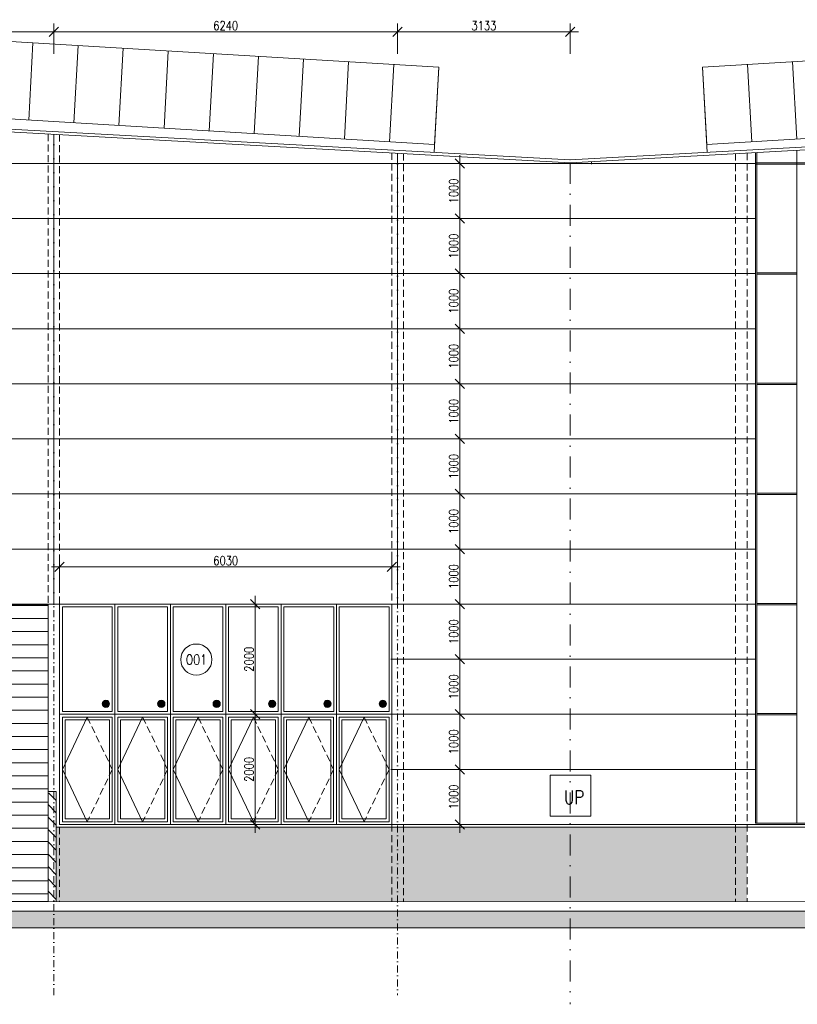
# Model space of a CAD drawing. Header units: millimetres. Extents: x -485339 to 350584, y -2181201 to -313328.
# Tile 33 of 115: x -191003 to -176887, y -974504 to -956629. Entities that reach past the tile are written whole.
import ezdxf
from ezdxf.enums import TextEntityAlignment as Align

# ---------------------------------------------------------------- set-up
doc = ezdxf.new("R2010")
doc.units = ezdxf.units.MM
doc.header["$LTSCALE"] = 10
doc.linetypes.add('DASHDOT', pattern=[25.4, 12.7, -6.35, 0, -6.35])
doc.linetypes.add('ČÁRKOVANÁ', pattern=[19.05, 12.7, -6.35])
doc.layers.get('Defpoints').update_dxf_attribs({"color": 201})
for name, color, linetype, lineweight in [('N_dveře', 10, 'Continuous', 18), ('N_kóty', 10, 'Continuous', 18), ('N_okna', 10, 'Continuous', 18), ('N_popis_fasáda', 212, 'Continuous', 18), ('N_popis_otvory', 10, 'Continuous', 18), ('N_čáry_obv.plášt', 212, 'Continuous', 18), ('N_čáry_plné', 10, 'Continuous', 18), ('N_šrary', 10, 'Continuous', 18), ('St_otvory_okna', 40, 'Continuous', 18), ('St_sloupy_opláštění_pohled', 25, 'ČÁRKOVANÁ', 18), ('St_čáry_obrys', 5, 'Continuous', 35), ('St_čáry_plné', 250, 'Continuous', 18), ('St_šrafy', 250, 'Continuous', 18)]:
    doc.layers.add(name, color=color, linetype=linetype, lineweight=lineweight)
doc.styles.get("Standard").update_dxf_attribs({"font": 'simplex.shx', "width": 0.8})
doc.dimstyles.new('stavebníM100', dxfattribs={"dimtxt": 165, "dimasz": 170, "dimexe": 150, "dimexo": 100, "dimgap": 30, "dimtad": 1, "dimdec": 0, "dimtxsty": 'Standard', "dimblk": 'OBLIQUE', "dimcen": -2.5, "dimdle": 150, "dimclrd": 256, "dimclre": 256, "dimclrt": 256, "dimadec": 4, "dimazin": 0, "dimtfac": 1, "dimtdec": 0, "dimtmove": 2, "dimatfit": 3, "dimldrblk": 'OBLIQUE', "dimfxl": 400, "dimfxlon": 1, "dimlwd": -1, "dimlwe": -1, "dimarcsym": 0})

# ---------------------------------------------------------------- blocks, each defined once
blk = doc.blocks.new('*U158')
at = {"layer": 'St_čáry_plné'}
blk.add_lwpolyline([(0, 0), (-7, 1403)], dxfattribs=at)
blk = doc.blocks.new('*U157')
at = {"layer": 'St_čáry_plné', "rotation": 176.5599197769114}
for p in [(-12221, 2274), (-11402, 2225), (-10584, 2176), (-9765, 2126), (-8947, 2077), (-8128, 2028), (-7310, 1979), (-6491, 1930), (-5673, 1880), (-4854, 1831), (-4036, 1782), (-3217, 1733), (-2399, 1684)]:
    blk.add_blockref('*U158', p, dxfattribs=at)
blk = doc.blocks.new('G$C93397BA7')
at = {"layer": 'N_okna'}
for p, q in [((1005, 0), (0, 0)), ((0, 0), (0, -2000)), ((2010, 0), (1005, 0)), ((1005, 0), (1005, -2000)), ((1005, -2000), (1005, 0)), ((3015, 0), (2010, 0)), ((2010, 0), (2010, -2000)), ((2010, -2000), (2010, 0)), ((4020, 0), (3015, 0)), ((3015, 0), (3015, -2000)), ((3015, -2000), (3015, 0)), ((5025, 0), (4020, 0)), ((4020, 0), (4020, -2000)), ((4020, -2000), (4020, 0)), ((6030, 0), (5025, 0)), ((5025, 0), (5025, -2000)), ((5025, -2000), (5025, 0)), ((6030, -2000), (6030, 0)), ((502.5, -50), (50.25, -1000)), ((954.75, -50), (50.25, -50)), ((50.25, -50), (50.25, -1950)), ((904.5, -100), (100.5, -100)), ((100.5, -100), (100.5, -1900)), ((904.5, -1900), (904.5, -100)), ((954.75, -1950), (954.75, -50)), ((1507.5, -50), (1055.25, -1000)), ((1959.75, -50), (1055.25, -50)), ((1055.25, -50), (1055.25, -1950)), ((1909.5, -100), (1105.5, -100)), ((1105.5, -100), (1105.5, -1900)), ((1909.5, -1900), (1909.5, -100)), ((1959.75, -1950), (1959.75, -50)), ((2512.5, -50), (2060.25, -1000)), ((2964.75, -50), (2060.25, -50)), ((2060.25, -50), (2060.25, -1950)), ((2914.5, -100), (2110.5, -100)), ((2110.5, -100), (2110.5, -1900)), ((2914.5, -1900), (2914.5, -100)), ((2964.75, -1950), (2964.75, -50)), ((3517.5, -50), (3065.25, -1000)), ((3969.75, -50), (3065.25, -50)), ((3065.25, -50), (3065.25, -1950)), ((3919.5, -100), (3115.5, -100)), ((3115.5, -100), (3115.5, -1900)), ((3919.5, -1900), (3919.5, -100)), ((3969.75, -1950), (3969.75, -50)), ((4522.5, -50), (4070.25, -1000)), ((4974.75, -50), (4070.25, -50)), ((4070.25, -50), (4070.25, -1950)), ((4924.5, -100), (4120.5, -100)), ((4120.5, -100), (4120.5, -1900)), ((4924.5, -1900), (4924.5, -100)), ((4974.75, -1950), (4974.75, -50)), ((5527.5, -50), (5075.25, -1000)), ((5979.75, -50), (5075.25, -50)), ((5075.25, -50), (5075.25, -1950)), ((5929.5, -100), (5125.5, -100)), ((5125.5, -100), (5125.5, -1900)), ((5929.5, -1900), (5929.5, -100)), ((5979.75, -1950), (5979.75, -50)), ((50.25, -1000), (502.5, -1950)), ((1055.25, -1000), (1507.5, -1950)), ((2060.25, -1000), (2512.5, -1950)), ((3065.25, -1000), (3517.5, -1950)), ((4070.25, -1000), (4522.5, -1950)), ((5075.25, -1000), (5527.5, -1950)), ((50.25, -1950), (954.75, -1950)), ((100.5, -1900), (904.5, -1900)), ((1055.25, -1950), (1959.75, -1950)), ((1105.5, -1900), (1909.5, -1900)), ((2060.25, -1950), (2964.75, -1950)), ((2110.5, -1900), (2914.5, -1900)), ((3065.25, -1950), (3969.75, -1950)), ((3115.5, -1900), (3919.5, -1900)), ((4070.25, -1950), (4974.75, -1950)), ((4120.5, -1900), (4924.5, -1900)), ((5075.25, -1950), (5979.75, -1950)), ((5125.5, -1900), (5929.5, -1900)), ((0, -2000), (1005, -2000)), ((1005, -2000), (2010, -2000)), ((2010, -2000), (3015, -2000)), ((3015, -2000), (4020, -2000)), ((4020, -2000), (5025, -2000)), ((5025, -2000), (6030, -2000))]:
    blk.add_line(p, q, dxfattribs=at)
at = {"layer": 'N_okna', "linetype": 'ČÁRKOVANÁ'}
for p, q in [((502.5, -50), (954.75, -1000)), ((1507.5, -50), (1959.75, -1000)), ((2512.5, -50), (2964.75, -1000)), ((3517.5, -50), (3969.75, -1000)), ((4522.5, -50), (4974.75, -1000)), ((5527.5, -50), (5979.75, -1000)), ((954.75, -1000), (502.5, -1950)), ((1959.75, -1000), (1507.5, -1950)), ((2964.75, -1000), (2512.5, -1950)), ((3969.75, -1000), (3517.5, -1950)), ((4974.75, -1000), (4522.5, -1950)), ((5979.75, -1000), (5527.5, -1950))]:
    blk.add_line(p, q, dxfattribs=at)
blk = doc.blocks.new('G$C19E18317')
at = {"layer": 'N_okna'}
h = blk.add_hatch(color=256, dxfattribs=at)
h.dxf.hatch_style = 1
edge = h.paths.add_edge_path()
edge.add_ellipse((-5189, 189), major_axis=(66.3, 0), ratio=0.995025, start_angle=0, end_angle=180)
edge.add_ellipse((-5189, 189), major_axis=(-66.3, 0), ratio=0.995025, start_angle=0, end_angle=180)
h = blk.add_hatch(color=256, dxfattribs=at)
h.dxf.hatch_style = 1
edge = h.paths.add_edge_path()
edge.add_ellipse((-4184, 189), major_axis=(66.3, 0), ratio=0.995025, start_angle=0, end_angle=180)
edge.add_ellipse((-4184, 189), major_axis=(-66.3, 0), ratio=0.995025, start_angle=0, end_angle=180)
h = blk.add_hatch(color=256, dxfattribs=at)
h.dxf.hatch_style = 1
edge = h.paths.add_edge_path()
edge.add_ellipse((-3179, 189), major_axis=(66.3, 0), ratio=0.995025, start_angle=0, end_angle=180)
edge.add_ellipse((-3179, 189), major_axis=(-66.3, 0), ratio=0.995025, start_angle=0, end_angle=180)
h = blk.add_hatch(color=256, dxfattribs=at)
h.dxf.hatch_style = 1
edge = h.paths.add_edge_path()
edge.add_ellipse((-2174, 189), major_axis=(66.3, 0), ratio=0.995025, start_angle=0, end_angle=180)
edge.add_ellipse((-2174, 189), major_axis=(-66.3, 0), ratio=0.995025, start_angle=0, end_angle=180)
h = blk.add_hatch(color=256, dxfattribs=at)
h.dxf.hatch_style = 1
edge = h.paths.add_edge_path()
edge.add_ellipse((-1169, 189), major_axis=(66.3, 0), ratio=0.995025, start_angle=0, end_angle=180)
edge.add_ellipse((-1169, 189), major_axis=(-66.3, 0), ratio=0.995025, start_angle=0, end_angle=180)
h = blk.add_hatch(color=256, dxfattribs=at)
h.dxf.hatch_style = 1
edge = h.paths.add_edge_path()
edge.add_ellipse((-164, 189), major_axis=(66.3, 0), ratio=0.995025, start_angle=0, end_angle=180)
edge.add_ellipse((-164, 189), major_axis=(-66.3, 0), ratio=0.995025, start_angle=0, end_angle=180)
for p, q in [((-5025, 2000), (-6030, 2000)), ((-6030, 2000), (-6030, 0)), ((-4020, 2000), (-5025, 2000)), ((-5025, 2000), (-5025, 0)), ((-5025, 0), (-5025, 2000)), ((-3015, 2000), (-4020, 2000)), ((-4020, 2000), (-4020, 0)), ((-4020, 0), (-4020, 2000)), ((-2010, 2000), (-3015, 2000)), ((-3015, 2000), (-3015, 0)), ((-3015, 0), (-3015, 2000)), ((-1005, 2000), (-2010, 2000)), ((-2010, 2000), (-2010, 0)), ((-2010, 0), (-2010, 2000)), ((0, 2000), (-1005, 2000)), ((-1005, 2000), (-1005, 0)), ((-1005, 0), (-1005, 2000)), ((0, 0), (0, 2000)), ((-5075, 1950), (-5980, 1950)), ((-5980, 1950), (-5980, 50)), ((-5075, 50), (-5075, 1950)), ((-4070, 1950), (-4975, 1950)), ((-4975, 1950), (-4975, 50)), ((-4070, 50), (-4070, 1950)), ((-3065, 1950), (-3970, 1950)), ((-3970, 1950), (-3970, 50)), ((-3065, 50), (-3065, 1950)), ((-2060, 1950), (-2965, 1950)), ((-2965, 1950), (-2965, 50)), ((-2060, 50), (-2060, 1950)), ((-1055, 1950), (-1960, 1950)), ((-1960, 1950), (-1960, 50)), ((-1055, 50), (-1055, 1950)), ((-50, 1950), (-955, 1950)), ((-955, 1950), (-955, 50)), ((-50, 50), (-50, 1950)), ((-6030, 0), (-5025, 0)), ((-5980, 50), (-5075, 50)), ((-5025, 0), (-4020, 0)), ((-4975, 50), (-4070, 50)), ((-4020, 0), (-3015, 0)), ((-3970, 50), (-3065, 50)), ((-3015, 0), (-2010, 0)), ((-2965, 50), (-2060, 50)), ((-2010, 0), (-1005, 0)), ((-1960, 50), (-1055, 50)), ((-1005, 0), (0, 0)), ((-955, 50), (-50, 50))]:
    blk.add_line(p, q, dxfattribs=at)
for centre in [(-5189, 189), (-4184, 189), (-3179, 189), (-2174, 189), (-1169, 189), (-164, 189)]:
    blk.add_ellipse(centre, major_axis=(66.3, 0), ratio=0.995025, dxfattribs=at)
blk = doc.blocks.new('_OBLIQUE')
at = {"color": 0, "linetype": 'ByBlock'}
blk.add_line((-0.5, -0.5), (0.5, 0.5), dxfattribs=at)
blk = doc.blocks.new('*D2181')
at = {"layer": 'Defpoints', "color": 0, "transparency": 16777216}
for p in [(-190383, -956850), (-195663, -958680), (-190383, -958680)]:
    blk.add_point(p, dxfattribs=at)
at = {"layer": 'N_popis_fasáda', "transparency": 16777216}
for p, q in [((-195663, -957250), (-195663, -956700)), ((-190383, -957250), (-190383, -956700)), ((-195813, -956850), (-190233, -956850))]:
    blk.add_line(p, q, dxfattribs=at)
at = {"layer": 'N_popis_fasáda', "linetype": 'ByBlock', "transparency": 16777216, "xscale": 170, "yscale": 170, "zscale": 170, "rotation": 180}
blk.add_blockref('_OBLIQUE', (-195663, -956850), dxfattribs=at)
at = {"layer": 'N_popis_fasáda', "linetype": 'ByBlock', "transparency": 16777216, "xscale": 170, "yscale": 170, "zscale": 170}
blk.add_blockref('_OBLIQUE', (-190383, -956850), dxfattribs=at)
at = {"layer": 'N_popis_fasáda', "transparency": 16777216, "insert": (-193023, -956737), "char_height": 165, "attachment_point": 5}
blk.add_mtext('5280', dxfattribs=at)
blk = doc.blocks.new('*D2182')
at = {"layer": 'Defpoints', "color": 0, "transparency": 16777216}
for p in [(-184143, -956850), (-190383, -958680), (-184143, -959059)]:
    blk.add_point(p, dxfattribs=at)
at = {"layer": 'N_popis_fasáda', "transparency": 16777216}
for p, q in [((-190383, -957250), (-190383, -956700)), ((-184143, -957250), (-184143, -956700)), ((-190533, -956850), (-183993, -956850))]:
    blk.add_line(p, q, dxfattribs=at)
at = {"layer": 'N_popis_fasáda', "linetype": 'ByBlock', "transparency": 16777216, "xscale": 170, "yscale": 170, "zscale": 170, "rotation": 180}
blk.add_blockref('_OBLIQUE', (-190383, -956850), dxfattribs=at)
at = {"layer": 'N_popis_fasáda', "linetype": 'ByBlock', "transparency": 16777216, "xscale": 170, "yscale": 170, "zscale": 170}
blk.add_blockref('_OBLIQUE', (-184143, -956850), dxfattribs=at)
at = {"layer": 'N_popis_fasáda', "transparency": 16777216, "insert": (-187263, -956737), "char_height": 165, "attachment_point": 5}
blk.add_mtext('6240', dxfattribs=at)
blk = doc.blocks.new('*D2183')
at = {"layer": 'Defpoints', "color": 0, "transparency": 16777216}
for p in [(-181010, -956850), (-184143, -959059), (-181010, -959176)]:
    blk.add_point(p, dxfattribs=at)
at = {"layer": 'N_popis_fasáda', "transparency": 16777216}
for p, q in [((-184143, -957250), (-184143, -956700)), ((-181010, -957250), (-181010, -956700)), ((-184293, -956850), (-180860, -956850))]:
    blk.add_line(p, q, dxfattribs=at)
at = {"layer": 'N_popis_fasáda', "linetype": 'ByBlock', "transparency": 16777216, "xscale": 170, "yscale": 170, "zscale": 170, "rotation": 180}
blk.add_blockref('_OBLIQUE', (-184143, -956850), dxfattribs=at)
at = {"layer": 'N_popis_fasáda', "linetype": 'ByBlock', "transparency": 16777216, "xscale": 170, "yscale": 170, "zscale": 170}
blk.add_blockref('_OBLIQUE', (-181010, -956850), dxfattribs=at)
at = {"layer": 'N_popis_fasáda', "transparency": 16777216, "insert": (-182577, -956737), "char_height": 165, "attachment_point": 5}
blk.add_mtext('3133', dxfattribs=at)
blk = doc.blocks.new('*D2184')
at = {"layer": 'Defpoints', "color": 0, "transparency": 16777216}
for p in [(-184038, -970239), (-183011, -970239), (-184038, -971239)]:
    blk.add_point(p, dxfattribs=at)
at = {"layer": 'N_popis_fasáda', "transparency": 16777216}
for p, q in [((-183411, -970239), (-182861, -970239)), ((-183011, -971389), (-183011, -970089)), ((-183411, -971239), (-182861, -971239))]:
    blk.add_line(p, q, dxfattribs=at)
at = {"layer": 'N_popis_fasáda', "linetype": 'ByBlock', "transparency": 16777216, "xscale": 170, "yscale": 170, "zscale": 170}
for p, rotation in [((-183011, -970239), 90), ((-183011, -971239), 270)]:
    blk.add_blockref('_OBLIQUE', p, dxfattribs=dict(at, rotation=rotation))
at = {"layer": 'N_popis_fasáda', "transparency": 16777216, "insert": (-183124, -970739), "char_height": 165, "attachment_point": 5, "rotation": 90}
blk.add_mtext('1000', dxfattribs=at)
blk = doc.blocks.new('*D2185')
at = {"layer": 'Defpoints', "color": 0, "transparency": 16777216}
for p in [(-183011, -959239), (0, -959239), (-183011, -960239)]:
    blk.add_point(p, dxfattribs=at)
at = {"layer": 'N_popis_fasáda', "transparency": 16777216}
for p, q in [((-183011, -960389), (-183011, -959089)), ((-182611, -959239), (-183161, -959239)), ((-183111, -960239), (-183161, -960239))]:
    blk.add_line(p, q, dxfattribs=at)
at = {"layer": 'N_popis_fasáda', "linetype": 'ByBlock', "transparency": 16777216, "xscale": 170, "yscale": 170, "zscale": 170}
for p, rotation in [((-183011, -959239), 90), ((-183011, -960239), 270)]:
    blk.add_blockref('_OBLIQUE', p, dxfattribs=dict(at, rotation=rotation))
at = {"layer": 'N_popis_fasáda', "transparency": 16777216, "insert": (-183124, -959739), "char_height": 165, "attachment_point": 5, "rotation": 90}
blk.add_mtext('1000', dxfattribs=at)
blk = doc.blocks.new('*D2242')
at = {"layer": 'Defpoints', "color": 0, "transparency": 16777216}
for p in [(-184248, -966561), (-190278, -967239), (-184248, -967239)]:
    blk.add_point(p, dxfattribs=at)
at = {"layer": 'N_kóty', "transparency": 16777216}
for p, q in [((-190278, -966961), (-190278, -966411)), ((-184248, -966961), (-184248, -966411)), ((-190428, -966561), (-184098, -966561))]:
    blk.add_line(p, q, dxfattribs=at)
at = {"layer": 'N_kóty', "linetype": 'ByBlock', "transparency": 16777216, "xscale": 170, "yscale": 170, "zscale": 170, "rotation": 180}
blk.add_blockref('_OBLIQUE', (-190278, -966561), dxfattribs=at)
at = {"layer": 'N_kóty', "linetype": 'ByBlock', "transparency": 16777216, "xscale": 170, "yscale": 170, "zscale": 170}
blk.add_blockref('_OBLIQUE', (-184248, -966561), dxfattribs=at)
at = {"layer": 'N_kóty', "transparency": 16777216, "insert": (-187263, -966449), "char_height": 165, "attachment_point": 5}
blk.add_mtext('6030', dxfattribs=at)
blk = doc.blocks.new('*D2243')
at = {"layer": 'Defpoints', "color": 0, "transparency": 16777216}
for p in [(-186726, -969239), (-186263, -969239), (-186263, -971239)]:
    blk.add_point(p, dxfattribs=at)
at = {"layer": 'N_kóty', "transparency": 16777216}
for p, q in [((-186726, -971389), (-186726, -969089)), ((-186363, -969239), (-186876, -969239)), ((-186363, -971239), (-186876, -971239))]:
    blk.add_line(p, q, dxfattribs=at)
at = {"layer": 'N_kóty', "linetype": 'ByBlock', "transparency": 16777216, "xscale": 170, "yscale": 170, "zscale": 170}
for p, rotation in [((-186726, -969239), 90), ((-186726, -971239), 270)]:
    blk.add_blockref('_OBLIQUE', p, dxfattribs=dict(at, rotation=rotation))
at = {"layer": 'N_kóty', "transparency": 16777216, "insert": (-186839, -970239), "char_height": 165, "attachment_point": 5, "rotation": 90}
blk.add_mtext('2000', dxfattribs=at)
blk = doc.blocks.new('*D2244')
at = {"layer": 'Defpoints', "color": 0, "transparency": 16777216}
for p in [(-186726, -967239), (-186263, -967239), (-186263, -969239)]:
    blk.add_point(p, dxfattribs=at)
at = {"layer": 'N_kóty', "transparency": 16777216}
for p, q in [((-186726, -969389), (-186726, -967089)), ((-186363, -967239), (-186876, -967239)), ((-186363, -969239), (-186876, -969239))]:
    blk.add_line(p, q, dxfattribs=at)
at = {"layer": 'N_kóty', "linetype": 'ByBlock', "transparency": 16777216, "xscale": 170, "yscale": 170, "zscale": 170}
for p, rotation in [((-186726, -967239), 90), ((-186726, -969239), 270)]:
    blk.add_blockref('_OBLIQUE', p, dxfattribs=dict(at, rotation=rotation))
at = {"layer": 'N_kóty', "transparency": 16777216, "insert": (-186839, -968239), "char_height": 165, "attachment_point": 5, "rotation": 90}
blk.add_mtext('2000', dxfattribs=at)
blk = doc.blocks.new('*D2627')
at = {"layer": 'Defpoints', "color": 0, "transparency": 16777216}
for p in [(-184263, -969239), (-183011, -969239), (-184038, -970239)]:
    blk.add_point(p, dxfattribs=at)
at = {"layer": 'N_popis_fasáda', "transparency": 16777216}
for p, q in [((-183011, -970389), (-183011, -969089)), ((-183411, -969239), (-182861, -969239)), ((-183411, -970239), (-182861, -970239))]:
    blk.add_line(p, q, dxfattribs=at)
at = {"layer": 'N_popis_fasáda', "linetype": 'ByBlock', "transparency": 16777216, "xscale": 170, "yscale": 170, "zscale": 170}
for p, rotation in [((-183011, -969239), 90), ((-183011, -970239), 270)]:
    blk.add_blockref('_OBLIQUE', p, dxfattribs=dict(at, rotation=rotation))
at = {"layer": 'N_popis_fasáda', "transparency": 16777216, "insert": (-183124, -969739), "char_height": 165, "attachment_point": 5, "rotation": 90}
blk.add_mtext('1000', dxfattribs=at)
blk = doc.blocks.new('*D2628')
at = {"layer": 'Defpoints', "color": 0, "transparency": 16777216}
for p in [(-184263, -968239), (-183011, -968239), (-184263, -969239)]:
    blk.add_point(p, dxfattribs=at)
at = {"layer": 'N_popis_fasáda', "transparency": 16777216}
for p, q in [((-183011, -969389), (-183011, -968089)), ((-183411, -968239), (-182861, -968239)), ((-183411, -969239), (-182861, -969239))]:
    blk.add_line(p, q, dxfattribs=at)
at = {"layer": 'N_popis_fasáda', "linetype": 'ByBlock', "transparency": 16777216, "xscale": 170, "yscale": 170, "zscale": 170}
for p, rotation in [((-183011, -968239), 90), ((-183011, -969239), 270)]:
    blk.add_blockref('_OBLIQUE', p, dxfattribs=dict(at, rotation=rotation))
at = {"layer": 'N_popis_fasáda', "transparency": 16777216, "insert": (-183124, -968739), "char_height": 165, "attachment_point": 5, "rotation": 90}
blk.add_mtext('1000', dxfattribs=at)
blk = doc.blocks.new('*D2629')
at = {"layer": 'Defpoints', "color": 0, "transparency": 16777216}
for p in [(-184015, -967239), (-183011, -967239), (-184263, -968239)]:
    blk.add_point(p, dxfattribs=at)
at = {"layer": 'N_popis_fasáda', "transparency": 16777216}
for p, q in [((-183011, -968389), (-183011, -967089)), ((-183411, -967239), (-182861, -967239)), ((-183411, -968239), (-182861, -968239))]:
    blk.add_line(p, q, dxfattribs=at)
at = {"layer": 'N_popis_fasáda', "linetype": 'ByBlock', "transparency": 16777216, "xscale": 170, "yscale": 170, "zscale": 170}
for p, rotation in [((-183011, -967239), 90), ((-183011, -968239), 270)]:
    blk.add_blockref('_OBLIQUE', p, dxfattribs=dict(at, rotation=rotation))
at = {"layer": 'N_popis_fasáda', "transparency": 16777216, "insert": (-183124, -967739), "char_height": 165, "attachment_point": 5, "rotation": 90}
blk.add_mtext('1000', dxfattribs=at)
blk = doc.blocks.new('*D2630')
at = {"layer": 'Defpoints', "color": 0, "transparency": 16777216}
for p in [(-184015, -966239), (-183011, -966239), (-184015, -967239)]:
    blk.add_point(p, dxfattribs=at)
at = {"layer": 'N_popis_fasáda', "transparency": 16777216}
for p, q in [((-183011, -967389), (-183011, -966089)), ((-183411, -966239), (-182861, -966239)), ((-183411, -967239), (-182861, -967239))]:
    blk.add_line(p, q, dxfattribs=at)
at = {"layer": 'N_popis_fasáda', "linetype": 'ByBlock', "transparency": 16777216, "xscale": 170, "yscale": 170, "zscale": 170}
for p, rotation in [((-183011, -966239), 90), ((-183011, -967239), 270)]:
    blk.add_blockref('_OBLIQUE', p, dxfattribs=dict(at, rotation=rotation))
at = {"layer": 'N_popis_fasáda', "transparency": 16777216, "insert": (-183124, -966739), "char_height": 165, "attachment_point": 5, "rotation": 90}
blk.add_mtext('1000', dxfattribs=at)
blk = doc.blocks.new('*D2631')
at = {"layer": 'Defpoints', "color": 0, "transparency": 16777216}
for p in [(-184015, -965239), (-183011, -965239), (-184015, -966239)]:
    blk.add_point(p, dxfattribs=at)
at = {"layer": 'N_popis_fasáda', "transparency": 16777216}
for p, q in [((-183011, -966389), (-183011, -965089)), ((-183411, -965239), (-182861, -965239)), ((-183411, -966239), (-182861, -966239))]:
    blk.add_line(p, q, dxfattribs=at)
at = {"layer": 'N_popis_fasáda', "linetype": 'ByBlock', "transparency": 16777216, "xscale": 170, "yscale": 170, "zscale": 170}
for p, rotation in [((-183011, -965239), 90), ((-183011, -966239), 270)]:
    blk.add_blockref('_OBLIQUE', p, dxfattribs=dict(at, rotation=rotation))
at = {"layer": 'N_popis_fasáda', "transparency": 16777216, "insert": (-183124, -965739), "char_height": 165, "attachment_point": 5, "rotation": 90}
blk.add_mtext('1000', dxfattribs=at)
blk = doc.blocks.new('*D2632')
at = {"layer": 'Defpoints', "color": 0, "transparency": 16777216}
for p in [(-184015, -964239), (-183011, -964239), (-184015, -965239)]:
    blk.add_point(p, dxfattribs=at)
at = {"layer": 'N_popis_fasáda', "transparency": 16777216}
for p, q in [((-183011, -965389), (-183011, -964089)), ((-183411, -964239), (-182861, -964239)), ((-183411, -965239), (-182861, -965239))]:
    blk.add_line(p, q, dxfattribs=at)
at = {"layer": 'N_popis_fasáda', "linetype": 'ByBlock', "transparency": 16777216, "xscale": 170, "yscale": 170, "zscale": 170}
for p, rotation in [((-183011, -964239), 90), ((-183011, -965239), 270)]:
    blk.add_blockref('_OBLIQUE', p, dxfattribs=dict(at, rotation=rotation))
at = {"layer": 'N_popis_fasáda', "transparency": 16777216, "insert": (-183124, -964739), "char_height": 165, "attachment_point": 5, "rotation": 90}
blk.add_mtext('1000', dxfattribs=at)
blk = doc.blocks.new('*D2633')
at = {"layer": 'Defpoints', "color": 0, "transparency": 16777216}
for p in [(-184015, -963239), (-183011, -963239), (-184015, -964239)]:
    blk.add_point(p, dxfattribs=at)
at = {"layer": 'N_popis_fasáda', "transparency": 16777216}
for p, q in [((-183011, -964389), (-183011, -963089)), ((-183411, -963239), (-182861, -963239)), ((-183411, -964239), (-182861, -964239))]:
    blk.add_line(p, q, dxfattribs=at)
at = {"layer": 'N_popis_fasáda', "linetype": 'ByBlock', "transparency": 16777216, "xscale": 170, "yscale": 170, "zscale": 170}
for p, rotation in [((-183011, -963239), 90), ((-183011, -964239), 270)]:
    blk.add_blockref('_OBLIQUE', p, dxfattribs=dict(at, rotation=rotation))
at = {"layer": 'N_popis_fasáda', "transparency": 16777216, "insert": (-183124, -963739), "char_height": 165, "attachment_point": 5, "rotation": 90}
blk.add_mtext('1000', dxfattribs=at)
blk = doc.blocks.new('*D2634')
at = {"layer": 'Defpoints', "color": 0, "transparency": 16777216}
for p in [(-184015, -962239), (-183011, -962239), (-184015, -963239)]:
    blk.add_point(p, dxfattribs=at)
at = {"layer": 'N_popis_fasáda', "transparency": 16777216}
for p, q in [((-183011, -963389), (-183011, -962089)), ((-183411, -962239), (-182861, -962239)), ((-183411, -963239), (-182861, -963239))]:
    blk.add_line(p, q, dxfattribs=at)
at = {"layer": 'N_popis_fasáda', "linetype": 'ByBlock', "transparency": 16777216, "xscale": 170, "yscale": 170, "zscale": 170}
for p, rotation in [((-183011, -962239), 90), ((-183011, -963239), 270)]:
    blk.add_blockref('_OBLIQUE', p, dxfattribs=dict(at, rotation=rotation))
at = {"layer": 'N_popis_fasáda', "transparency": 16777216, "insert": (-183124, -962739), "char_height": 165, "attachment_point": 5, "rotation": 90}
blk.add_mtext('1000', dxfattribs=at)
blk = doc.blocks.new('*D2635')
at = {"layer": 'Defpoints', "color": 0, "transparency": 16777216}
for p in [(-184015, -961239), (-183011, -961239), (-184015, -962239)]:
    blk.add_point(p, dxfattribs=at)
at = {"layer": 'N_popis_fasáda', "transparency": 16777216}
for p, q in [((-183011, -962389), (-183011, -961089)), ((-183411, -961239), (-182861, -961239)), ((-183411, -962239), (-182861, -962239))]:
    blk.add_line(p, q, dxfattribs=at)
at = {"layer": 'N_popis_fasáda', "linetype": 'ByBlock', "transparency": 16777216, "xscale": 170, "yscale": 170, "zscale": 170}
for p, rotation in [((-183011, -961239), 90), ((-183011, -962239), 270)]:
    blk.add_blockref('_OBLIQUE', p, dxfattribs=dict(at, rotation=rotation))
at = {"layer": 'N_popis_fasáda', "transparency": 16777216, "insert": (-183124, -961739), "char_height": 165, "attachment_point": 5, "rotation": 90}
blk.add_mtext('1000', dxfattribs=at)
blk = doc.blocks.new('*D2636')
at = {"layer": 'Defpoints', "color": 0, "transparency": 16777216}
for p in [(-183111, -960239), (-183011, -960239), (-184015, -961239)]:
    blk.add_point(p, dxfattribs=at)
at = {"layer": 'N_popis_fasáda', "transparency": 16777216}
for p, q in [((-183011, -961389), (-183011, -960089)), ((-183011, -960239), (-182861, -960239)), ((-183411, -961239), (-182861, -961239))]:
    blk.add_line(p, q, dxfattribs=at)
at = {"layer": 'N_popis_fasáda', "linetype": 'ByBlock', "transparency": 16777216, "xscale": 170, "yscale": 170, "zscale": 170}
for p, rotation in [((-183011, -960239), 90), ((-183011, -961239), 270)]:
    blk.add_blockref('_OBLIQUE', p, dxfattribs=dict(at, rotation=rotation))
at = {"layer": 'N_popis_fasáda', "transparency": 16777216, "insert": (-183124, -960739), "char_height": 165, "attachment_point": 5, "rotation": 90}
blk.add_mtext('1000', dxfattribs=at)

msp = doc.modelspace()

# ---------------------------------------------------------------- hatches: boundary and pattern name
at = {"layer": 'N_dveře'}
h = msp.add_hatch(dxfattribs=at)
h.set_pattern_fill('ANSI31', color=256, scale=75, angle=135)
h.set_pattern_definition([(180, (51891.83, 2.68), (-3e-14, -238.125), [])])
h.paths.add_polyline_path([(-190488.2, -967251), (-195558.2, -967251), (-195558.2, -972635.9), (-190488.2, -972635.9)])
h = msp.add_hatch(dxfattribs=at)
h.set_pattern_fill('ANSI31', color=256, scale=50, angle=90)
h.set_pattern_definition([(135, (53211.83, 0), (-112.253202, -112.253202), [])])
h.paths.add_polyline_path([(-190338.2, -970670), (-190488.2, -970670), (-190488.2, -971320), (-190488.2, -972670), (-190338.2, -972670)])
at = {"layer": 'N_šrary'}
h = msp.add_hatch(dxfattribs=at)
h.set_pattern_fill('AR-SAND', color=256, scale=5)
h.paths.add_polyline_path([(-177798.2, -971288.5), (-190338.2, -971288.5), (-190338.2, -972638.5), (-177798.2, -972638.5)])
at = {"layer": 'St_šrafy'}
h = msp.add_hatch(color=256, dxfattribs=at)
h.dxf.hatch_style = 1
h.paths.add_polyline_path([(-154432.1, -972813.5), (-225253.8, -972813.5), (-225253.8, -973113.5), (-154432.1, -973113.5)])

# ---------------------------------------------------------------- linework, layer by layer
at = {"layer": 'N_dveře'}
for points in [[(-190488.2, -970638.5), (-190338.2, -970638.5)], [(-190338.2, -972638.5), (-190338.2, -970638.5)]]:
    msp.add_lwpolyline(points, dxfattribs=at)
at = {"layer": 'N_okna'}
for points in [[(-190761.8, -957049.7), (-190838.9, -958450.2)], [(-189943.3, -957098.9), (-190020.4, -958499.4)], [(-189124.8, -957148.2), (-189201.8, -958548.6)], [(-188306.3, -957197.4), (-188383.3, -958597.8)], [(-187487.8, -957246.6), (-187564.8, -958647)], [(-186669.2, -957295.8), (-186746.3, -958696.2)], [(-185850.7, -957345), (-185927.7, -958745.4)], [(-185032.2, -957394.2), (-185109.2, -958794.6)], [(-184213.7, -957443.4), (-184290.7, -958843.8)], [(-183395.1, -957492.6), (-183472.2, -958893)]]:
    msp.add_lwpolyline(points, dxfattribs=at)
at = {"layer": 'N_popis_otvory'}
msp.add_circle((-187796.1, -968246), 283.2, dxfattribs=at)
at = {"layer": 'N_čáry_obv.plášt'}
for points in [[(-190383.2, -967251), (-190383.2, -958710.4)], [(-184143.2, -967238.5), (-184143.2, -959059.2)], [(-204947.5, -959238.5), (-177647.8, -959238.5)], [(-205456.3, -960238.5), (-177647.8, -960238.5)], [(-205456.3, -961238.5), (-177647.8, -961238.5)], [(-205456.3, -962238.5), (-177647.8, -962238.5)], [(-205456.3, -963238.5), (-177647.8, -963238.5)], [(-205456.3, -964238.5), (-177647.8, -964238.5)], [(-205456.3, -965238.5), (-177647.8, -965238.5)], [(-205456.3, -966238.5), (-177647.8, -966238.5)], [(-205456.3, -967238.5), (-190383.2, -967238.5)], [(-177647.8, -967238.5), (-190383.2, -967238.5)], [(-177647.8, -968238.5), (-184263.2, -968238.5)], [(-177647.8, -969238.5), (-184263.2, -969238.5)], [(-177647.8, -970238.5), (-184263.2, -970238.5)], [(-190265.3, -971238.5), (-177643.1, -971238.5)], [(-177643.1, -971238.5), (-184263.2, -971238.5)]]:
    msp.add_lwpolyline(points, dxfattribs=at)
at = {"layer": 'N_čáry_obv.plášt', "linetype": 'DASHDOT', "ltscale": 3}
msp.add_lwpolyline([(-181010.3, -959226), (-181010.3, -974503.8)], dxfattribs=at)
at = {"layer": 'N_čáry_plné'}
for points in [[(-193400.7, -958494.3), (-181007.5, -959176.1)], [(-193400.5, -958544.4), (-181010.3, -959226)], [(-190338.2, -971288.5), (-177798.2, -971288.5)]]:
    msp.add_lwpolyline(points, dxfattribs=at)
msp.add_lwpolyline([(-190488.2, -972635.9), (-195558.2, -972635.9), (-195558.2, -967251), (-190488.2, -967251)], close=True, dxfattribs=at)
at = {"layer": 'St_otvory_okna'}
for points in [[(-177647.8, -959251), (-177647.8, -959041.1)], [(-177622.8, -959251), (-177622.8, -959039.7)], [(-176897.8, -959251), (-176897.8, -958999.8)], [(-180622.8, -959251), (-180622.8, -959204.7)], [(-177647.8, -959226), (-157372.8, -959226), (-157372.8, -971238.5), (-165647.8, -971238.5), (-165647.8, -971213.5)], [(-177647.8, -959251), (-157397.8, -959251), (-157397.8, -971213.5), (-165647.8, -971213.5)], [(-177647.8, -971213.5), (-177647.8, -959251)], [(-177622.8, -971213.5), (-177622.8, -959251)], [(-176897.8, -971213.5), (-176897.8, -959251)], [(-176897.8, -961226), (-177622.8, -961226)], [(-176897.8, -961251), (-177622.8, -961251)], [(-176897.8, -963226), (-177622.8, -963226)], [(-176897.8, -963251), (-177622.8, -963251)], [(-176897.8, -965226), (-177622.8, -965226)], [(-176897.8, -965251), (-177622.8, -965251)], [(-176897.8, -967226), (-177622.8, -967226)], [(-176897.8, -967251), (-177622.8, -967251)], [(-176897.8, -969226), (-177622.8, -969226)], [(-176897.8, -969251), (-177622.8, -969251)], [(-172372.8, -971213.5), (-177647.8, -971213.5)]]:
    msp.add_lwpolyline(points, dxfattribs=at)
at = {"layer": 'St_sloupy_opláštění_pohled'}
for points in [[(-190488.2, -958704.6), (-190488.2, -972635.9)], [(-190278.2, -958716.2), (-190278.2, -972635.9)], [(-184248.2, -959047.9), (-184248.2, -972635.9)], [(-184038.2, -959059.5), (-184038.2, -972635.9)], [(-178008.2, -959060.9), (-178008.2, -972635.9)], [(-177798.2, -959049.3), (-177798.2, -972635.9)]]:
    msp.add_lwpolyline(points, dxfattribs=at)
at = {"layer": 'St_sloupy_opláštění_pohled', "linetype": 'DASHDOT'}
for points in [[(-190383.2, -958710.4), (-190383.2, -974339.6)], [(-184143.2, -959059.2), (-184143.2, -974336.9)]]:
    msp.add_lwpolyline(points, dxfattribs=at)
at = {"layer": 'St_čáry_obrys', "const_width": 10}
msp.add_lwpolyline([(-154432.1, -972638.5), (-225253.8, -972638.5)], dxfattribs=at)
at = {"layer": 'St_čáry_plné'}
for points in [[(-193395.1, -956891.4), (-183395.1, -957492.6)], [(-168608.9, -956891.4), (-178608.9, -957492.6)], [(-183395.1, -957492.6), (-183479.4, -959039.8)], [(-178608.9, -957492.6), (-178524.6, -959039.8)], [(-193395.1, -958296.5), (-183471.4, -958893.1)], [(-168608.9, -958296.5), (-178532.6, -958893.1)], [(-168619.9, -958494.3), (-181013.1, -959176.1)], [(-168620.1, -958544.4), (-181010.3, -959226)], [(-177798.2, -971288.5), (-171767.8, -971288.5)], [(-177643.1, -971238.5), (-171767.8, -971238.5)]]:
    msp.add_lwpolyline(points, dxfattribs=at)
msp.add_lwpolyline([(-181375.5, -970346.6), (-180632.1, -970346.6), (-180632.1, -971090), (-181375.5, -971090)], close=True, dxfattribs=at)
at = {"layer": 'St_šrafy'}
msp.add_lwpolyline([(-154432.1, -972813.5), (-225253.8, -972813.5), (-225253.8, -973113.5), (-154432.1, -973113.5)], close=True, dxfattribs=at)

# ---------------------------------------------------------------- block references
at = {"layer": 'N_okna'}
for name, p in [('G$C19E18317', (-184248.2, -969238.5)), ('G$C93397BA7', (-190278.2, -969238.5))]:
    msp.add_blockref(name, p, dxfattribs=at)
at = {"layer": 'St_čáry_plné', "xscale": -1}
msp.add_blockref('*U157', (-181007.5, -959176.1), dxfattribs=at)

# ---------------------------------------------------------------- texts
at = {"layer": 'N_popis_otvory', "width": 0.8}
msp.add_text('O01', height=180, dxfattribs=at).set_placement((-187796.1, -968246), align=Align.MIDDLE_CENTER)
at = {"layer": 'St_čáry_plné', "width": 0.8}
msp.add_text('UP', height=250, dxfattribs=at).set_placement((-181121.9, -970871))

# ---------------------------------------------------------------- dimensions: what is measured, and where the dimension line sits
at = {"layer": 'N_kóty'}
dim = msp.add_linear_dim(base=(-184248.2, -966561.1), p1=(-190278.2, -967238.5), p2=(-184248.2, -967238.5), dimstyle='stavebníM100', dxfattribs=at)
dim.commit()
dim.dimension.update_dxf_attribs({"geometry": '*D2242', "text_midpoint": (-187263.2, -966448.6)})
for base, p1, p2, picture, middle in [((-186726.2, -967238.5), (-186263.2, -969238.5), (-186263.2, -967238.5), '*D2244', (-186838.7, -968238.5)), ((-186726.2, -969238.5), (-186263.2, -971238.5), (-186263.2, -969238.5), '*D2243', (-186838.7, -970238.5))]:
    dim = msp.add_linear_dim(base=base, p1=p1, p2=p2, angle=90, dimstyle='stavebníM100', dxfattribs=at)
    dim.commit()
    dim.dimension.update_dxf_attribs({"geometry": picture, "text_midpoint": middle})
at = {"layer": 'N_popis_fasáda'}
for base, p1, p2, picture, middle in [((-190383.2, -956849.8), (-195663.2, -958680.4), (-190383.2, -958680.4), '*D2181', (-193023.2, -956737.3)), ((-184143.2, -956849.8), (-190383.2, -958680.4), (-184143.2, -959059.2), '*D2182', (-187263.2, -956737.3)), ((-181010.3, -956849.8), (-184143.2, -959059.2), (-181010.3, -959176), '*D2183', (-182576.7, -956737.3))]:
    dim = msp.add_linear_dim(base=base, p1=p1, p2=p2, dimstyle='stavebníM100', override={"dimtxsty": 'Standard', "dimldrblk": 'OBLIQUE'}, dxfattribs=at)
    dim.commit()
    dim.dimension.update_dxf_attribs({"geometry": picture, "text_midpoint": middle})
for base, p1, p2, picture, middle in [((-183011.3, -959238.5), (-183011.3, -960238.5), (0, -959238.5), '*D2185', (-183123.8, -959738.5)), ((-183011.3, -960238.5), (-184015.5, -961238.5), (-183111.3, -960238.5), '*D2636', (-183123.8, -960738.5)), ((-183011.3, -961238.5), (-184015.5, -962238.5), (-184015.5, -961238.5), '*D2635', (-183123.8, -961738.5)), ((-183011.3, -962238.5), (-184015.5, -963238.5), (-184015.5, -962238.5), '*D2634', (-183123.8, -962738.5)), ((-183011.3, -963238.5), (-184015.5, -964238.5), (-184015.5, -963238.5), '*D2633', (-183123.8, -963738.5)), ((-183011.3, -964238.5), (-184015.5, -965238.5), (-184015.5, -964238.5), '*D2632', (-183123.8, -964738.5)), ((-183011.3, -965238.5), (-184015.5, -966238.5), (-184015.5, -965238.5), '*D2631', (-183123.8, -965738.5)), ((-183011.3, -966238.5), (-184015.5, -967238.5), (-184015.5, -966238.5), '*D2630', (-183123.8, -966738.5)), ((-183011.3, -967238.5), (-184263.2, -968238.5), (-184015.5, -967238.5), '*D2629', (-183123.8, -967738.5)), ((-183011.3, -968238.5), (-184263.2, -969238.5), (-184263.2, -968238.5), '*D2628', (-183123.8, -968738.5)), ((-183011.3, -969238.5), (-184038.2, -970238.5), (-184263.2, -969238.5), '*D2627', (-183123.8, -969738.5))]:
    dim = msp.add_linear_dim(base=base, p1=p1, p2=p2, angle=90, dimstyle='stavebníM100', dxfattribs=at)
    dim.commit()
    dim.dimension.update_dxf_attribs({"geometry": picture, "text_midpoint": middle})
dim = msp.add_linear_dim(base=(-183011.3, -970238.5), p1=(-184038.2, -971238.5), p2=(-184038.2, -970238.5), angle=90, dimstyle='stavebníM100', override={"dimtxsty": 'Standard', "dimldrblk": 'OBLIQUE'}, dxfattribs=at)
dim.commit()
dim.dimension.update_dxf_attribs({"geometry": '*D2184', "text_midpoint": (-183123.8, -970738.5)})

doc.saveas('drawing.dxf')
